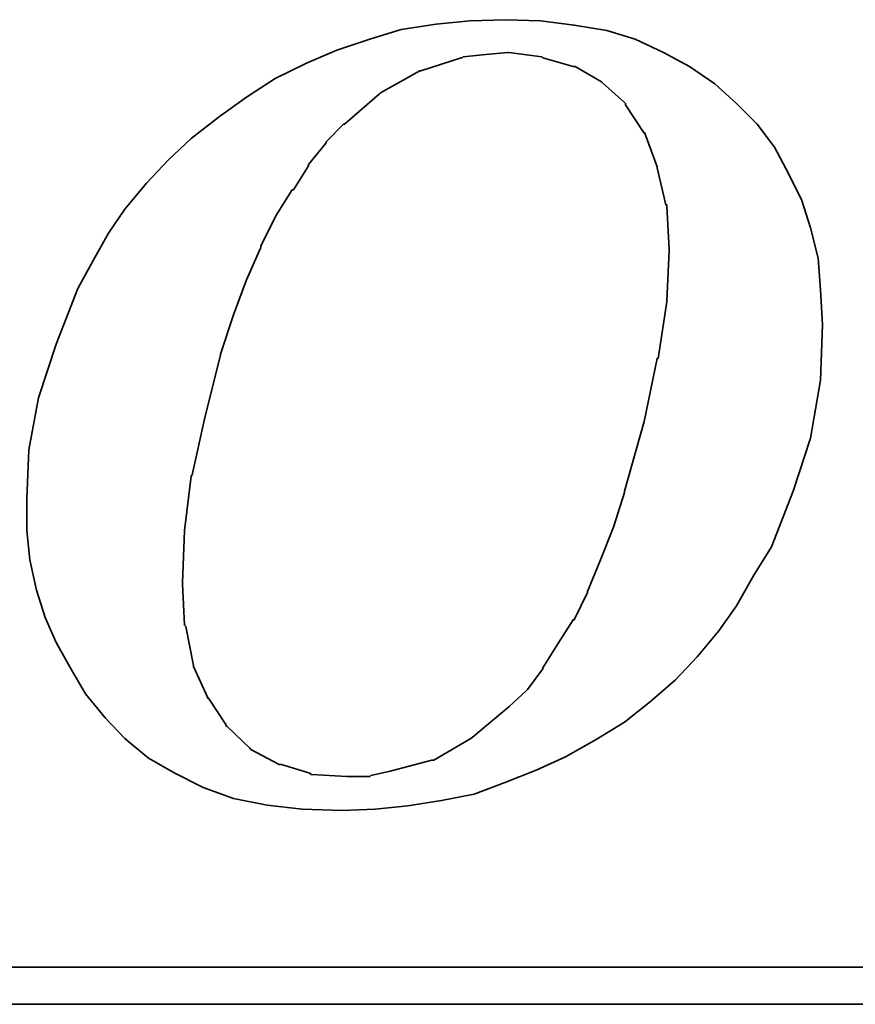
# Model space of a CAD drawing. Header units: inches. Extents: x 12 to 356, y 100 to 267.
# Tile 42 of 47: x 306.67 to 311.55, y 189.04 to 194.78. Entities that reach past the tile are written whole.
import ezdxf

# ---------------------------------------------------------------- set-up
doc = ezdxf.new("R2010")
doc.units = ezdxf.units.IN
doc.header["$LTSCALE"] = 0.25
doc.layers.add('DIM', color=4, linetype='Continuous')
doc.layers.add('layer 1', color=7, linetype='Continuous')

# ---------------------------------------------------------------- blocks, each defined once
blk = doc.blocks.new('TBI MOTION logo(完整正式版)')
at = {"layer": 'layer 1', "color": 22, "lineweight": 35}
for points, knots in [([(35.79625, -6.98375), (35.79625, -6.98375), (36.23125, -7.43875), (36.23125, -7.43875), (36.23125, -7.43875), (36.23125, -7.43875), (36.75625, -7.87125), (36.75625, -7.87125), (36.75625, -7.87125), (36.75625, -7.87125), (37.33125, -8.20375), (37.33125, -8.20375), (37.33125, -8.20375), (37.33125, -8.20375), (37.95625, -8.51875), (37.95625, -8.51875), (37.95625, -8.51875), (37.95625, -8.51875), (38.62625, -8.75875), (38.62625, -8.75875), (38.62625, -8.75875), (38.62625, -8.75875), (39.37125, -8.90375), (39.37125, -8.90375), (39.37125, -8.90375), (39.37125, -8.90375), (40.14125, -8.99875), (40.14125, -8.99875), (40.14125, -8.99875), (40.14125, -8.99875), (41.02625, -9.02375), (41.02625, -9.02375), (41.02625, -9.02375), (41.02625, -9.02375), (41.74625, -8.99875), (41.74625, -8.99875), (41.74625, -8.99875), (41.74625, -8.99875), (42.46625, -8.92375), (42.46625, -8.92375), (42.46625, -8.92375), (42.46625, -8.92375), (43.21125, -8.80625), (43.21125, -8.80625), (43.21125, -8.80625), (43.21125, -8.80625), (43.93125, -8.66375), (43.93125, -8.66375), (43.93125, -8.66375), (43.93125, -8.66375), (44.62625, -8.39875), (44.62625, -8.39875), (44.62625, -8.39875), (44.62625, -8.39875), (45.29625, -8.13375), (45.29625, -8.13375), (45.29625, -8.13375), (45.29625, -8.13375), (45.94625, -7.84375), (45.94625, -7.84375), (45.94625, -7.84375), (45.94625, -7.84375), (46.61625, -7.46375), (46.61625, -7.46375), (46.61625, -7.46375), (46.61625, -7.46375), (47.24125, -7.07875), (47.24125, -7.07875), (47.24125, -7.07875), (47.24125, -7.07875), (47.81625, -6.62375), (47.81625, -6.62375), (47.81625, -6.62375), (47.81625, -6.62375), (48.36875, -6.14375), (48.36875, -6.14375), (48.36875, -6.14375), (48.36875, -6.14375), (48.84625, -5.64125), (48.84625, -5.64125), (48.84625, -5.64125), (48.84625, -5.64125), (49.32625, -5.06375), (49.32625, -5.06375), (49.32625, -5.06375), (49.32625, -5.06375), (49.71125, -4.51374), (49.71125, -4.51374), (49.71125, -4.51374), (49.71125, -4.51374), (50.09625, -3.83874), (50.09625, -3.83874), (50.09625, -3.83874), (50.09625, -3.83874), (50.48125, -3.21374), (50.48125, -3.21374), (50.48125, -3.21374), (50.48125, -3.21374), (50.96125, -1.99125), (50.96125, -1.99125), (50.96125, -1.99125), (50.96125, -1.99125), (51.34375, -0.81875), (51.34375, -0.81875), (51.34375, -0.81875), (51.34375, -0.81875), (51.56125, 0.45624), (51.56125, 0.45624), (51.56125, 0.45624), (51.56125, 0.45624), (51.60625, 1.67624), (51.60625, 1.67624), (51.60625, 1.67624), (51.60625, 1.67624), (51.56125, 2.44625), (51.56125, 2.44625), (51.56125, 2.44625), (51.56125, 2.44625), (51.51125, 3.14125), (51.51125, 3.14125), (51.51125, 3.14125), (51.51125, 3.14125), (51.34375, 3.81125), (51.34375, 3.81125), (51.34375, 3.81125), (51.34375, 3.81125), (51.15125, 4.41125), (51.15125, 4.41125), (51.15125, 4.41125), (51.15125, 4.41125), (50.86125, 5.01125), (50.86125, 5.01125), (50.86125, 5.01125), (50.86125, 5.01125), (50.55125, 5.58875), (50.55125, 5.58875), (50.55125, 5.58875), (50.55125, 5.58875), (50.16625, 6.09125), (50.16625, 6.09125), (50.16625, 6.09125), (50.16625, 6.09125), (49.71125, 6.54875), (49.71125, 6.54875), (49.71125, 6.54875), (49.71125, 6.54875), (49.23125, 6.98125), (49.23125, 6.98125), (49.23125, 6.98125), (49.23125, 6.98125), (48.67875, 7.36625), (48.67875, 7.36625), (48.67875, 7.36625), (48.67875, 7.36625), (48.10375, 7.67625), (48.10375, 7.67625), (48.10375, 7.67625), (48.10375, 7.67625), (47.48125, 7.96375), (47.48125, 7.96375), (47.48125, 7.96375), (47.48125, 7.96375), (46.85625, 8.15625), (46.85625, 8.15625), (46.85625, 8.15625), (46.85625, 8.15625), (46.13625, 8.27624), (46.13625, 8.27624), (46.13625, 8.27624), (46.13625, 8.27624), (45.39125, 8.37125), (45.39125, 8.37125), (45.39125, 8.37125), (45.39125, 8.37125), (44.62625, 8.39624), (44.62625, 8.39624), (44.62625, 8.39624), (44.62625, 8.39624), (43.83625, 8.37125), (43.83625, 8.37125), (43.83625, 8.37125), (43.83625, 8.37125), (43.09125, 8.30125), (43.09125, 8.30125), (43.09125, 8.30125), (43.09125, 8.30125), (42.32125, 8.18125), (42.32125, 8.18125), (42.32125, 8.18125), (42.32125, 8.18125), (41.62875, 7.96375), (41.62875, 7.96375), (41.62875, 7.96375), (41.62875, 7.96375), (40.90625, 7.72625), (40.90625, 7.72625), (40.90625, 7.72625), (40.90625, 7.72625), (40.23624, 7.43625), (40.23624, 7.43625), (40.23624, 7.43625), (40.23624, 7.43625), (39.54124, 7.10125), (39.54124, 7.10125), (39.54124, 7.10125), (39.54124, 7.10125), (38.91625, 6.69125), (38.91625, 6.69125), (38.91625, 6.69125), (38.91625, 6.69125), (38.31625, 6.26125), (38.31625, 6.26125), (38.31625, 6.26125), (38.31625, 6.26125), (37.69125, 5.78125), (37.69125, 5.78125), (37.69125, 5.78125), (37.69125, 5.78125), (37.18625, 5.30125), (37.18625, 5.30125), (37.18625, 5.30125), (37.18625, 5.30125), (36.70625, 4.79624), (36.70625, 4.79624), (36.70625, 4.79624), (36.70625, 4.79624), (36.23125, 4.22125), (36.23125, 4.22125), (36.23125, 4.22125), (36.23125, 4.22125), (35.87124, 3.69375), (35.87124, 3.69375), (35.87124, 3.69375), (35.87124, 3.69375), (35.53125, 3.09125), (35.53125, 3.09125), (35.53125, 3.09125), (35.53125, 3.09125), (35.19875, 2.47125), (35.19875, 2.47125), (35.19875, 2.47125), (35.19875, 2.47125), (34.71625, 1.24625), (34.71625, 1.24625), (34.71625, 1.24625), (34.71625, 1.24625), (34.33125, 0.06874), (34.33125, 0.06874), (34.33125, 0.06874), (34.33125, 0.06874), (34.11625, -1.07875), (34.11625, -1.07875), (34.11625, -1.07875), (34.11625, -1.07875), (34.07125, -2.15875), (34.07125, -2.15875), (34.07125, -2.15875), (34.07125, -2.15875), (34.07125, -2.85375), (34.07125, -2.85375), (34.07125, -2.85375), (34.07125, -2.85375), (34.14125, -3.50375), (34.14125, -3.50375), (34.14125, -3.50375), (34.14125, -3.50375), (34.28625, -4.17375), (34.28625, -4.17375), (34.28625, -4.17375), (34.28625, -4.17375), (34.47625, -4.77624), (34.47625, -4.77624), (34.47625, -4.77624), (34.47625, -4.77624), (34.71625, -5.32625), (34.71625, -5.32625), (34.71625, -5.32625), (34.71625, -5.32625), (35.05375, -5.92875), (35.05375, -5.92875), (35.05375, -5.92875), (35.05375, -5.92875), (35.36375, -6.45375), (35.36375, -6.45375), (35.36375, -6.45375), (35.36375, -6.45375), (35.79625, -6.98375), (35.79625, -6.98375)], [0, 0, 0, 0, 0.01388889, 0.01388889, 0.01388889, 0.01388889, 0.02777778, 0.02777778, 0.02777778, 0.02777778, 0.04166667, 0.04166667, 0.04166667, 0.04166667, 0.05555556, 0.05555556, 0.05555556, 0.05555556, 0.06944444, 0.06944444, 0.06944444, 0.06944444, 0.08333333, 0.08333333, 0.08333333, 0.08333333, 0.09722222, 0.09722222, 0.09722222, 0.09722222, 0.11111111, 0.11111111, 0.11111111, 0.11111111, 0.125, 0.125, 0.125, 0.125, 0.13888889, 0.13888889, 0.13888889, 0.13888889, 0.15277778, 0.15277778, 0.15277778, 0.15277778, 0.16666667, 0.16666667, 0.16666667, 0.16666667, 0.18055556, 0.18055556, 0.18055556, 0.18055556, 0.19444444, 0.19444444, 0.19444444, 0.19444444, 0.20833333, 0.20833333, 0.20833333, 0.20833333, 0.22222222, 0.22222222, 0.22222222, 0.22222222, 0.23611111, 0.23611111, 0.23611111, 0.23611111, 0.25, 0.25, 0.25, 0.25, 0.26388889, 0.26388889, 0.26388889, 0.26388889, 0.27777778, 0.27777778, 0.27777778, 0.27777778, 0.29166667, 0.29166667, 0.29166667, 0.29166667, 0.30555556, 0.30555556, 0.30555556, 0.30555556, 0.31944444, 0.31944444, 0.31944444, 0.31944444, 0.33333333, 0.33333333, 0.33333333, 0.33333333, 0.34722222, 0.34722222, 0.34722222, 0.34722222, 0.36111111, 0.36111111, 0.36111111, 0.36111111, 0.375, 0.375, 0.375, 0.375, 0.38888889, 0.38888889, 0.38888889, 0.38888889, 0.40277778, 0.40277778, 0.40277778, 0.40277778, 0.41666667, 0.41666667, 0.41666667, 0.41666667, 0.43055556, 0.43055556, 0.43055556, 0.43055556, 0.44444444, 0.44444444, 0.44444444, 0.44444444, 0.45833333, 0.45833333, 0.45833333, 0.45833333, 0.47222222, 0.47222222, 0.47222222, 0.47222222, 0.48611111, 0.48611111, 0.48611111, 0.48611111, 0.5, 0.5, 0.5, 0.5, 0.51388889, 0.51388889, 0.51388889, 0.51388889, 0.52777778, 0.52777778, 0.52777778, 0.52777778, 0.54166667, 0.54166667, 0.54166667, 0.54166667, 0.55555556, 0.55555556, 0.55555556, 0.55555556, 0.56944444, 0.56944444, 0.56944444, 0.56944444, 0.58333333, 0.58333333, 0.58333333, 0.58333333, 0.59722222, 0.59722222, 0.59722222, 0.59722222, 0.61111111, 0.61111111, 0.61111111, 0.61111111, 0.625, 0.625, 0.625, 0.625, 0.63888889, 0.63888889, 0.63888889, 0.63888889, 0.65277778, 0.65277778, 0.65277778, 0.65277778, 0.66666667, 0.66666667, 0.66666667, 0.66666667, 0.68055556, 0.68055556, 0.68055556, 0.68055556, 0.69444444, 0.69444444, 0.69444444, 0.69444444, 0.70833333, 0.70833333, 0.70833333, 0.70833333, 0.72222222, 0.72222222, 0.72222222, 0.72222222, 0.73611111, 0.73611111, 0.73611111, 0.73611111, 0.75, 0.75, 0.75, 0.75, 0.76388889, 0.76388889, 0.76388889, 0.76388889, 0.77777778, 0.77777778, 0.77777778, 0.77777778, 0.79166667, 0.79166667, 0.79166667, 0.79166667, 0.80555556, 0.80555556, 0.80555556, 0.80555556, 0.81944444, 0.81944444, 0.81944444, 0.81944444, 0.83333333, 0.83333333, 0.83333333, 0.83333333, 0.84722222, 0.84722222, 0.84722222, 0.84722222, 0.86111111, 0.86111111, 0.86111111, 0.86111111, 0.875, 0.875, 0.875, 0.875, 0.88888889, 0.88888889, 0.88888889, 0.88888889, 0.90277778, 0.90277778, 0.90277778, 0.90277778, 0.91666667, 0.91666667, 0.91666667, 0.91666667, 0.93055556, 0.93055556, 0.93055556, 0.93055556, 0.94444444, 0.94444444, 0.94444444, 0.94444444, 0.95833333, 0.95833333, 0.95833333, 0.95833333, 0.97222222, 0.97222222, 0.97222222, 0.97222222, 0.98611111, 0.98611111, 0.98611111, 0.98611111, 1, 1, 1, 1]), ([(38.33875, 1.03124), (38.33875, 1.03124), (38.62625, 1.89625), (38.62625, 1.89625), (38.62625, 1.89625), (38.62625, 1.89625), (38.91625, 2.66375), (38.91625, 2.66375), (38.91625, 2.66375), (38.91625, 2.66375), (39.22625, 3.38125), (39.22625, 3.38125), (39.22625, 3.38125), (39.22625, 3.38125), (39.22625, 3.40624), (39.22625, 3.40624), (39.22625, 3.40624), (39.22625, 3.40624), (39.56124, 4.07624), (39.56124, 4.07624), (39.56124, 4.07624), (39.56124, 4.07624), (39.92125, 4.65125), (39.92125, 4.65125), (39.92125, 4.65125), (39.92125, 4.65125), (39.94625, 4.65125), (39.94625, 4.65125), (39.94625, 4.65125), (39.94625, 4.65125), (40.28125, 5.17875), (40.28125, 5.17875), (40.28125, 5.17875), (40.28125, 5.17875), (40.28125, 5.20375), (40.28125, 5.20375), (40.28125, 5.20375), (40.28125, 5.20375), (40.66875, 5.68625), (40.66875, 5.68625), (40.66875, 5.68625), (40.66875, 5.68625), (40.66875, 5.70625), (40.66875, 5.70625), (40.66875, 5.70625), (40.66875, 5.70625), (41.05124, 6.09125), (41.05124, 6.09125), (41.05124, 6.09125), (41.05124, 6.09125), (41.07625, 6.09125), (41.07625, 6.09125), (41.07625, 6.09125), (41.07625, 6.09125), (41.84125, 6.76625), (41.84125, 6.76625), (41.84125, 6.76625), (41.84125, 6.76625), (41.86625, 6.78625), (41.86625, 6.78625), (41.86625, 6.78625), (41.86625, 6.78625), (42.73125, 7.26624), (42.73125, 7.26624), (42.73125, 7.26624), (42.73125, 7.26624), (42.75625, 7.26624), (42.75625, 7.26624), (42.75625, 7.26624), (42.75625, 7.26624), (43.18625, 7.41125), (43.18625, 7.41125), (43.18625, 7.41125), (43.18625, 7.41125), (43.64125, 7.55625), (43.64125, 7.55625), (43.64125, 7.55625), (43.64125, 7.55625), (43.66625, 7.55625), (43.66625, 7.55625), (43.66625, 7.55625), (43.66625, 7.55625), (43.69125, 7.58124), (43.69125, 7.58124), (43.69125, 7.58124), (43.69125, 7.58124), (44.19125, 7.62625), (44.19125, 7.62625), (44.19125, 7.62625), (44.19125, 7.62625), (44.67125, 7.67625), (44.67125, 7.67625), (44.67125, 7.67625), (44.67125, 7.67625), (44.69625, 7.67625), (44.69625, 7.67625), (44.69625, 7.67625), (44.69625, 7.67625), (45.41875, 7.58124), (45.41875, 7.58124), (45.41875, 7.58124), (45.41875, 7.58124), (45.44125, 7.55625), (45.44125, 7.55625), (45.44125, 7.55625), (45.44125, 7.55625), (46.11125, 7.36625), (46.11125, 7.36625), (46.11125, 7.36625), (46.11125, 7.36625), (46.13625, 7.36625), (46.13625, 7.36625), (46.13625, 7.36625), (46.13625, 7.36625), (46.15875, 7.36625), (46.15875, 7.36625), (46.15875, 7.36625), (46.15875, 7.36625), (46.73625, 7.02624), (46.73625, 7.02624), (46.73625, 7.02624), (46.73625, 7.02624), (46.76125, 7.00624), (46.76125, 7.00624), (46.76125, 7.00624), (46.76125, 7.00624), (47.24125, 6.57124), (47.24125, 6.57124), (47.24125, 6.57124), (47.24125, 6.57124), (47.26625, 6.54875), (47.26625, 6.54875), (47.26625, 6.54875), (47.26625, 6.54875), (47.26625, 6.52375), (47.26625, 6.52375), (47.26625, 6.52375), (47.26625, 6.52375), (47.67375, 5.89875), (47.67375, 5.89875), (47.67375, 5.89875), (47.67375, 5.89875), (47.69625, 5.89875), (47.69625, 5.89875), (47.69625, 5.89875), (47.69625, 5.89875), (47.69625, 5.87625), (47.69625, 5.87625), (47.69625, 5.87625), (47.69625, 5.87625), (47.96125, 5.15625), (47.96125, 5.15625), (47.96125, 5.15625), (47.96125, 5.15625), (47.96125, 5.13125), (47.96125, 5.13125), (47.96125, 5.13125), (47.96125, 5.13125), (48.15125, 4.31875), (48.15125, 4.31875), (48.15125, 4.31875), (48.15125, 4.31875), (48.17625, 4.31875), (48.17625, 4.31875), (48.17625, 4.31875), (48.17625, 4.31875), (48.17625, 4.29125), (48.17625, 4.29125), (48.17625, 4.29125), (48.17625, 4.29125), (48.22625, 3.33125), (48.22625, 3.33125), (48.22625, 3.33125), (48.22625, 3.33125), (48.22625, 3.30875), (48.22625, 3.30875), (48.22625, 3.30875), (48.22625, 3.30875), (48.17625, 2.20624), (48.17625, 2.20624), (48.17625, 2.20624), (48.17625, 2.20624), (48.17625, 2.18124), (48.17625, 2.18124), (48.17625, 2.18124), (48.17625, 2.18124), (47.98375, 0.93624), (47.98375, 0.93624), (47.98375, 0.93624), (47.98375, 0.93624), (47.96125, 0.93624), (47.96125, 0.93624), (47.96125, 0.93624), (47.96125, 0.93624), (47.67375, -0.45874), (47.67375, -0.45874), (47.67375, -0.45874), (47.67375, -0.45874), (47.24125, -1.99125), (47.24125, -1.99125), (47.24125, -1.99125), (47.24125, -1.99125), (47.24125, -2.01874), (47.24125, -2.01874), (47.24125, -2.01874), (47.24125, -2.01874), (47.00125, -2.78375), (47.00125, -2.78375), (47.00125, -2.78375), (47.00125, -2.78375), (46.71125, -3.50375), (46.71125, -3.50375), (46.71125, -3.50375), (46.71125, -3.50375), (46.42625, -4.19875), (46.42625, -4.19875), (46.42625, -4.19875), (46.42625, -4.19875), (46.42625, -4.22375), (46.42625, -4.22375), (46.42625, -4.22375), (46.42625, -4.22375), (46.13625, -4.82374), (46.13625, -4.82374), (46.13625, -4.82374), (46.13625, -4.82374), (46.11125, -4.82374), (46.11125, -4.82374), (46.11125, -4.82374), (46.11125, -4.82374), (45.77625, -5.35125), (45.77625, -5.35125), (45.77625, -5.35125), (45.77625, -5.35125), (45.44125, -5.87875), (45.44125, -5.87875), (45.44125, -5.87875), (45.44125, -5.87875), (45.44125, -5.90375), (45.44125, -5.90375), (45.44125, -5.90375), (45.44125, -5.90375), (45.10625, -6.35875), (45.10625, -6.35875), (45.10625, -6.35875), (45.10625, -6.35875), (45.08125, -6.38375), (45.08125, -6.38375), (45.08125, -6.38375), (45.08125, -6.38375), (44.69625, -6.74375), (44.69625, -6.74375), (44.69625, -6.74375), (44.69625, -6.74375), (43.88375, -7.41625), (43.88375, -7.41625), (43.88375, -7.41625), (43.88375, -7.41625), (43.85625, -7.43875), (43.85625, -7.43875), (43.85625, -7.43875), (43.85625, -7.43875), (43.04125, -7.91875), (43.04125, -7.91875), (43.04125, -7.91875), (43.04125, -7.91875), (43.01625, -7.91875), (43.01625, -7.91875), (43.01625, -7.91875), (43.01625, -7.91875), (42.99625, -7.91875), (42.99625, -7.91875), (42.99625, -7.91875), (42.99625, -7.91875), (42.08125, -8.15875), (42.08125, -8.15875), (42.08125, -8.15875), (42.08125, -8.15875), (41.65125, -8.25625), (41.65125, -8.25625), (41.65125, -8.25625), (41.65125, -8.25625), (41.62875, -8.27875), (41.62875, -8.27875), (41.62875, -8.27875), (41.62875, -8.27875), (41.60125, -8.27875), (41.60125, -8.27875), (41.60125, -8.27875), (41.60125, -8.27875), (41.12125, -8.27875), (41.12125, -8.27875), (41.12125, -8.27875), (41.12125, -8.27875), (40.35624, -8.23125), (40.35624, -8.23125), (40.35624, -8.23125), (40.35624, -8.23125), (40.33125, -8.23125), (40.33125, -8.23125), (40.33125, -8.23125), (40.33125, -8.23125), (40.30625, -8.20375), (40.30625, -8.20375), (40.30625, -8.20375), (40.30625, -8.20375), (39.68375, -8.01375), (39.68375, -8.01375), (39.68375, -8.01375), (39.68375, -8.01375), (39.66124, -8.01375), (39.66124, -8.01375), (39.66124, -8.01375), (39.66124, -8.01375), (39.63625, -8.01375), (39.63625, -8.01375), (39.63625, -8.01375), (39.63625, -8.01375), (39.01125, -7.67875), (39.01125, -7.67875), (39.01125, -7.67875), (39.01125, -7.67875), (38.98875, -7.65375), (38.98875, -7.65375), (38.98875, -7.65375), (38.98875, -7.65375), (38.48625, -7.17375), (38.48625, -7.17375), (38.48625, -7.17375), (38.48625, -7.17375), (38.45875, -7.14875), (38.45875, -7.14875), (38.45875, -7.14875), (38.45875, -7.14875), (38.45875, -7.12875), (38.45875, -7.12875), (38.45875, -7.12875), (38.45875, -7.12875), (38.07625, -6.54875), (38.07625, -6.54875), (38.07625, -6.54875), (38.07625, -6.54875), (38.05125, -6.54875), (38.05125, -6.54875), (38.05125, -6.54875), (38.05125, -6.54875), (38.05125, -6.52875), (38.05125, -6.52875), (38.05125, -6.52875), (38.05125, -6.52875), (37.74125, -5.85375), (37.74125, -5.85375), (37.74125, -5.85375), (37.74125, -5.85375), (37.74125, -5.82875), (37.74125, -5.82875), (37.74125, -5.82875), (37.74125, -5.82875), (37.57375, -4.96875), (37.57375, -4.96875), (37.57375, -4.96875), (37.57375, -4.96875), (37.54625, -4.94375), (37.54625, -4.94375), (37.54625, -4.94375), (37.54625, -4.94375), (37.50125, -4.03375), (37.50125, -4.03375), (37.50125, -4.03375), (37.50125, -4.03375), (37.50125, -4.00875), (37.50125, -4.00875), (37.50125, -4.00875), (37.50125, -4.00875), (37.54625, -2.85375), (37.54625, -2.85375), (37.54625, -2.85375), (37.54625, -2.85375), (37.69125, -1.65875), (37.69125, -1.65875), (37.69125, -1.65875), (37.69125, -1.65875), (37.71624, -1.63375), (37.71624, -1.63375), (37.71624, -1.63375), (37.71624, -1.63375), (38.00375, -0.33875), (38.00375, -0.33875), (38.00375, -0.33875), (38.00375, -0.33875), (38.33875, 1.00624), (38.33875, 1.00624), (38.33875, 1.00624), (38.33875, 1.00624), (38.33875, 1.03124), (38.33875, 1.03124)], [0, 0, 0, 0, 0.01010101, 0.01010101, 0.01010101, 0.01010101, 0.02020202, 0.02020202, 0.02020202, 0.02020202, 0.03030303, 0.03030303, 0.03030303, 0.03030303, 0.04040404, 0.04040404, 0.04040404, 0.04040404, 0.05050505, 0.05050505, 0.05050505, 0.05050505, 0.06060606, 0.06060606, 0.06060606, 0.06060606, 0.07070707, 0.07070707, 0.07070707, 0.07070707, 0.08080808, 0.08080808, 0.08080808, 0.08080808, 0.09090909, 0.09090909, 0.09090909, 0.09090909, 0.1010101, 0.1010101, 0.1010101, 0.1010101, 0.11111111, 0.11111111, 0.11111111, 0.11111111, 0.12121212, 0.12121212, 0.12121212, 0.12121212, 0.13131313, 0.13131313, 0.13131313, 0.13131313, 0.14141414, 0.14141414, 0.14141414, 0.14141414, 0.15151515, 0.15151515, 0.15151515, 0.15151515, 0.16161616, 0.16161616, 0.16161616, 0.16161616, 0.17171717, 0.17171717, 0.17171717, 0.17171717, 0.18181818, 0.18181818, 0.18181818, 0.18181818, 0.19191919, 0.19191919, 0.19191919, 0.19191919, 0.2020202, 0.2020202, 0.2020202, 0.2020202, 0.21212121, 0.21212121, 0.21212121, 0.21212121, 0.22222222, 0.22222222, 0.22222222, 0.22222222, 0.23232323, 0.23232323, 0.23232323, 0.23232323, 0.24242424, 0.24242424, 0.24242424, 0.24242424, 0.25252525, 0.25252525, 0.25252525, 0.25252525, 0.26262626, 0.26262626, 0.26262626, 0.26262626, 0.27272727, 0.27272727, 0.27272727, 0.27272727, 0.28282828, 0.28282828, 0.28282828, 0.28282828, 0.29292929, 0.29292929, 0.29292929, 0.29292929, 0.3030303, 0.3030303, 0.3030303, 0.3030303, 0.31313131, 0.31313131, 0.31313131, 0.31313131, 0.32323232, 0.32323232, 0.32323232, 0.32323232, 0.33333333, 0.33333333, 0.33333333, 0.33333333, 0.34343434, 0.34343434, 0.34343434, 0.34343434, 0.35353535, 0.35353535, 0.35353535, 0.35353535, 0.36363636, 0.36363636, 0.36363636, 0.36363636, 0.37373737, 0.37373737, 0.37373737, 0.37373737, 0.38383838, 0.38383838, 0.38383838, 0.38383838, 0.39393939, 0.39393939, 0.39393939, 0.39393939, 0.4040404, 0.4040404, 0.4040404, 0.4040404, 0.41414141, 0.41414141, 0.41414141, 0.41414141, 0.42424242, 0.42424242, 0.42424242, 0.42424242, 0.43434343, 0.43434343, 0.43434343, 0.43434343, 0.44444444, 0.44444444, 0.44444444, 0.44444444, 0.45454545, 0.45454545, 0.45454545, 0.45454545, 0.46464646, 0.46464646, 0.46464646, 0.46464646, 0.47474747, 0.47474747, 0.47474747, 0.47474747, 0.48484848, 0.48484848, 0.48484848, 0.48484848, 0.49494949, 0.49494949, 0.49494949, 0.49494949, 0.50505051, 0.50505051, 0.50505051, 0.50505051, 0.51515152, 0.51515152, 0.51515152, 0.51515152, 0.52525253, 0.52525253, 0.52525253, 0.52525253, 0.53535354, 0.53535354, 0.53535354, 0.53535354, 0.54545455, 0.54545455, 0.54545455, 0.54545455, 0.55555556, 0.55555556, 0.55555556, 0.55555556, 0.56565657, 0.56565657, 0.56565657, 0.56565657, 0.57575758, 0.57575758, 0.57575758, 0.57575758, 0.58585859, 0.58585859, 0.58585859, 0.58585859, 0.5959596, 0.5959596, 0.5959596, 0.5959596, 0.60606061, 0.60606061, 0.60606061, 0.60606061, 0.61616162, 0.61616162, 0.61616162, 0.61616162, 0.62626263, 0.62626263, 0.62626263, 0.62626263, 0.63636364, 0.63636364, 0.63636364, 0.63636364, 0.64646465, 0.64646465, 0.64646465, 0.64646465, 0.65656566, 0.65656566, 0.65656566, 0.65656566, 0.66666667, 0.66666667, 0.66666667, 0.66666667, 0.67676768, 0.67676768, 0.67676768, 0.67676768, 0.68686869, 0.68686869, 0.68686869, 0.68686869, 0.6969697, 0.6969697, 0.6969697, 0.6969697, 0.70707071, 0.70707071, 0.70707071, 0.70707071, 0.71717172, 0.71717172, 0.71717172, 0.71717172, 0.72727273, 0.72727273, 0.72727273, 0.72727273, 0.73737374, 0.73737374, 0.73737374, 0.73737374, 0.74747475, 0.74747475, 0.74747475, 0.74747475, 0.75757576, 0.75757576, 0.75757576, 0.75757576, 0.76767677, 0.76767677, 0.76767677, 0.76767677, 0.77777778, 0.77777778, 0.77777778, 0.77777778, 0.78787879, 0.78787879, 0.78787879, 0.78787879, 0.7979798, 0.7979798, 0.7979798, 0.7979798, 0.80808081, 0.80808081, 0.80808081, 0.80808081, 0.81818182, 0.81818182, 0.81818182, 0.81818182, 0.82828283, 0.82828283, 0.82828283, 0.82828283, 0.83838384, 0.83838384, 0.83838384, 0.83838384, 0.84848485, 0.84848485, 0.84848485, 0.84848485, 0.85858586, 0.85858586, 0.85858586, 0.85858586, 0.86868687, 0.86868687, 0.86868687, 0.86868687, 0.87878788, 0.87878788, 0.87878788, 0.87878788, 0.88888889, 0.88888889, 0.88888889, 0.88888889, 0.8989899, 0.8989899, 0.8989899, 0.8989899, 0.90909091, 0.90909091, 0.90909091, 0.90909091, 0.91919192, 0.91919192, 0.91919192, 0.91919192, 0.92929293, 0.92929293, 0.92929293, 0.92929293, 0.93939394, 0.93939394, 0.93939394, 0.93939394, 0.94949495, 0.94949495, 0.94949495, 0.94949495, 0.95959596, 0.95959596, 0.95959596, 0.95959596, 0.96969697, 0.96969697, 0.96969697, 0.96969697, 0.97979798, 0.97979798, 0.97979798, 0.97979798, 0.98989899, 0.98989899, 0.98989899, 0.98989899, 1, 1, 1, 1]), ([(75.90875, -9.47875), (75.90875, -9.47875), (75.90875, -12.28625), (75.90875, -12.28625), (75.90875, -12.28625), (75.90875, -12.28625), (75.90875, -12.47875), (75.90875, -12.47875), (75.90875, -12.47875), (75.90875, -12.47875), (75.71625, -12.47875), (75.71625, -12.47875), (75.71625, -12.47875), (75.71625, -12.47875), (-88.32875, -12.47875), (-88.32875, -12.47875), (-88.32875, -12.47875), (-88.32875, -12.47875), (-88.32875, -13.29375), (-88.32875, -13.29375), (-88.32875, -13.29375), (-88.32875, -13.29375), (82.89125, -13.29375), (82.89125, -13.29375), (82.89125, -13.29375), (82.89125, -13.29375), (75.90875, -9.47875), (75.90875, -9.47875)], [0, 0, 0, 0, 0.14285714, 0.14285714, 0.14285714, 0.14285714, 0.28571429, 0.28571429, 0.28571429, 0.28571429, 0.42857143, 0.42857143, 0.42857143, 0.42857143, 0.57142857, 0.57142857, 0.57142857, 0.57142857, 0.71428571, 0.71428571, 0.71428571, 0.71428571, 0.85714286, 0.85714286, 0.85714286, 0.85714286, 1, 1, 1, 1])]:
    blk.add_open_spline(points, degree=3, knots=knots, dxfattribs=at)

msp = doc.modelspace()

# ---------------------------------------------------------------- block references
at = {"layer": 'DIM', "xscale": 0.2646000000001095, "yscale": 0.2645999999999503, "zscale": 0.2646}
msp.add_blockref('TBI MOTION logo(完整正式版)', (297.6989, 192.5557), dxfattribs=at)

doc.saveas('drawing.dxf')
